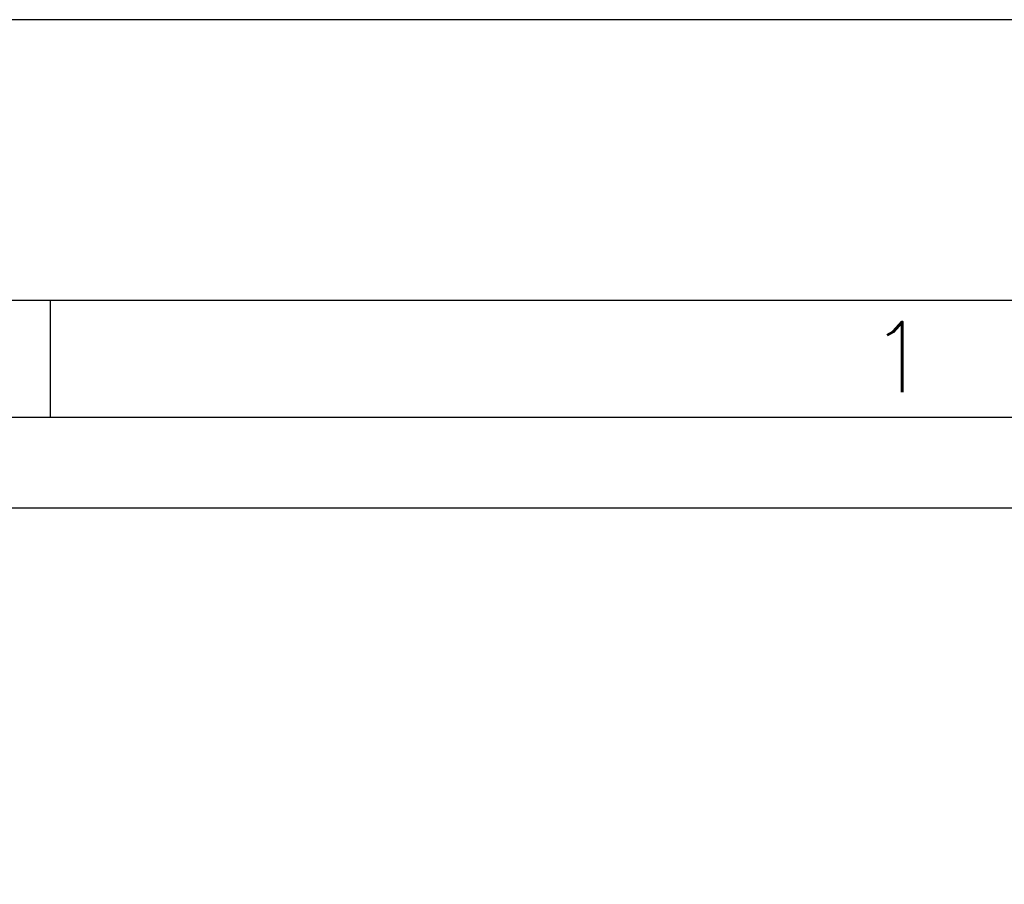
# Model space of a CAD drawing. Header units: inches. Extents: x 0 to 1544102, y 0 to 23144100.
# Tile 124 of 184: x 272670 to 283194, y 201010 to 210250. Entities that reach past the tile are written whole.
import ezdxf
from ezdxf.enums import TextEntityAlignment as Align

# ---------------------------------------------------------------- set-up
doc = ezdxf.new("R2010")
doc.units = ezdxf.units.IN
doc.header["$LTSCALE"] = 1800
doc.header["$MEASUREMENT"] = 0
doc.layers.get('0').update_dxf_attribs({"color": 253})
doc.layers.add('FORMAT', color=9, linetype='Continuous')
doc.layers.add('Road Sides', color=11, linetype='Continuous')
doc.styles.add('ROMANS', font='romans.shx')
doc.styles.add('ROMANT', font='romant')

# ---------------------------------------------------------------- blocks, each defined once
blk = doc.blocks.new('SHEET_A0')
at = {"layer": 'FORMAT'}
for p, q in [((1177, 829), (12, 829)), ((1092, 824.003), (1092, 829)), ((109, 824.003), (1172, 824.003))]:
    blk.add_line(p, q, dxfattribs=at)
blk.add_lwpolyline([(1189, 841), (0, 841), (0, 0), (1189, 0)], close=True, dxfattribs=at)
at = {"layer": 'FORMAT', "style": 'ROMANS'}
blk.add_text('1', height=3, dxfattribs=at).set_placement((1126.999, 825.083))
at = {"layer": 'FORMAT', "color": 3, "flags": 13}
for tag, height, rotation, style, p in [('DRGNO', 3.5, 180, 'ROMANT', (99.415, 824.438)), ('FILE_PATH', 2, 90, 'ROMANS', (18.347, 51.636))]:
    blk.add_attdef(tag, text='', height=height, rotation=rotation, dxfattribs=dict(at, style=style)).set_placement(p, align=Align.MIDDLE_LEFT)
for tag, height, style, p in [('DRN', 2, 'ROMANS', (1122.623, 62.506)), ('DESIGN', 2, 'ROMANS', (1122.623, 58.589)), ('CHD', 2, 'ROMANS', (1122.623, 54.429)), ('APPD', 2, 'ROMANS', (1122.623, 50.269)), ('SCALE', 2, 'ROMANS', (1088.445, 28.381)), ('DRGNO', 3.5, 'ROMANT', (1105.048, 23))]:
    blk.add_attdef(tag, text='', height=height, dxfattribs=dict(at, style=style)).set_placement(p, align=Align.MIDDLE_LEFT)
at = {"layer": 'FORMAT', "color": 3, "style": 'ROMANS', "width": 0.8, "flags": 13}
for p in [(1162.905, 62.506), (1162.905, 58.346), (1162.905, 54.186), (1162.905, 50.16)]:
    blk.add_attdef('DATE', text='', height=2, dxfattribs=at).set_placement(p, align=Align.MIDDLE_LEFT)
at = {"layer": 'FORMAT', "color": 3, "style": 'ROMANS', "flags": 13}
for tag, p in [('1', (1119.957, 13.977)), ('REV', (1156.965, 13.977))]:
    blk.add_attdef(tag, p, '', height=2, dxfattribs=at)

msp = doc.modelspace()

# ---------------------------------------------------------------- linework, layer by layer
at = {"layer": 'Road Sides', "color": 161, "linetype": 'ByBlock'}
msp.add_lwpolyline([(239730.81, 205032.15), (290733.64, 205032.15), (290733.64, 170189.07), (239730.81, 170189.07)], close=True, dxfattribs=at)

# ---------------------------------------------------------------- block references
at = {"color": 161, "linetype": 'ByBlock', "xscale": 250, "yscale": 250, "zscale": 250}
msp.add_blockref('SHEET_A0', (0, 0), dxfattribs=at)

doc.saveas('drawing.dxf')
